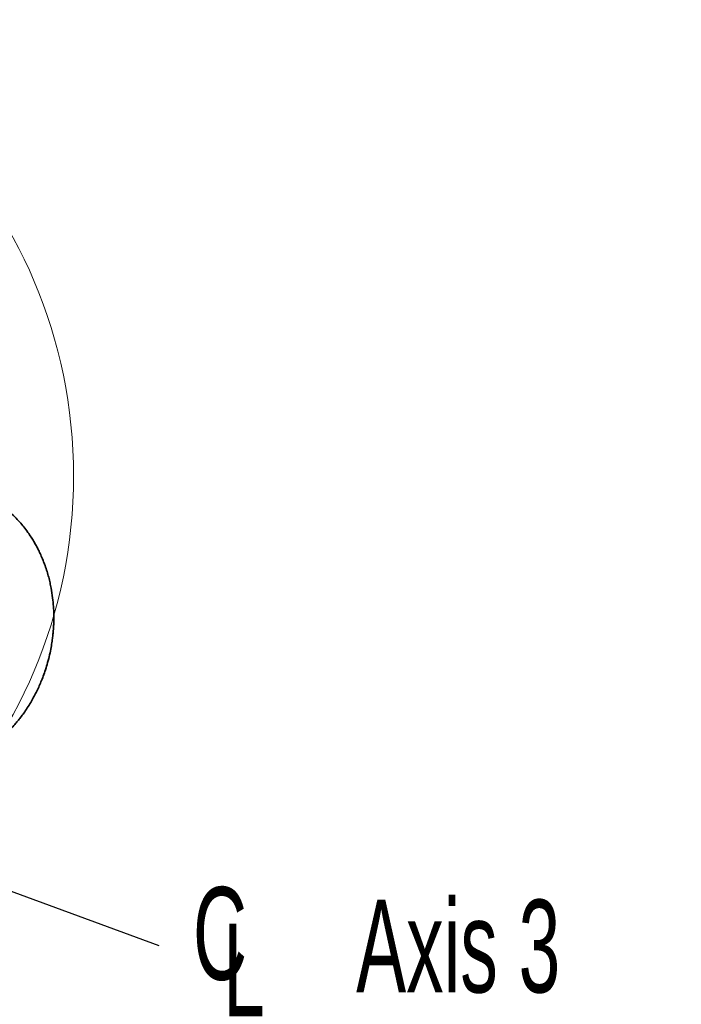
# Model space of a CAD drawing. Header units: millimetres. Extents: x 0 to 12115, y 0 to 8400.
# Tile 25 of 121: x 2417 to 2917, y 4704 to 5448. Entities that reach past the tile are written whole.
import ezdxf

# ---------------------------------------------------------------- set-up
doc = ezdxf.new("R2010")
doc.units = ezdxf.units.MM
doc.header["$LTSCALE"] = 20
doc.layers.add('SVART_TEXT', color=7, linetype='Continuous')
doc.styles.add('SLDTEXTSTYLE0', font='TXT', dxfattribs={"width": 0.605})
doc.dimstyles.new('SLDDIMSTYLE6', dxfattribs={"dimtxt": 0.18, "dimasz": 70, "dimexe": 0, "dimexo": 0.0625, "dimgap": 0, "dimtad": 0, "dimtih": 1, "dimtoh": 1, "dimdec": 0, "dimrnd": 1e-09, "dimzin": 0, "dimdsep": 46, "dimtxsty": 'Standard', "dimsah": 1, "dimcen": 0.09, "dimadec": 0, "dimazin": 0, "dimtfac": 70, "dimtdec": 0, "dimtofl": 0, "dimtmove": 0, "dimatfit": 3, "dimfxl": 1, "dimfrac": 2, "dimtolj": 1, "dimtzin": 0, "dimarcsym": 0})

# ---------------------------------------------------------------- blocks, each defined once
blk = doc.blocks.new('SW_SYMBOL_MOD_CL')
at = {"layer": 'SVART_TEXT', "color": 0, "char_height": 15515, "attachment_point": 5, "style": 'SLDTEXTSTYLE0'}
for s, insert in [('C', (8000, 12000)), ('L', (12000, 6000))]:
    blk.add_mtext(s, dxfattribs=dict(at, insert=insert))
blk = doc.blocks.new('SW_NOTE_0_1')
at = {"layer": 'SVART_TEXT', "color": 0, "xscale": 0.004511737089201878, "yscale": 0.004511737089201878, "zscale": 0.004511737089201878}
blk.add_blockref('SW_SYMBOL_MOD_CL', (10.21, -45.64), dxfattribs=at)
at = {"layer": 'SVART_TEXT', "color": 0, "insert": (149.14, 34.48), "char_height": 70, "attachment_point": 1, "style": 'SLDTEXTSTYLE0'}
blk.add_mtext('Axis 3', dxfattribs=at)

msp = doc.modelspace()

# ---------------------------------------------------------------- linework, layer by layer
at = {"color": 7, "linetype": 'Continuous', "lineweight": 18}
msp.add_circle((2080.246041, 5103.314297), 377.622321, dxfattribs=at)
at = {"color": 7, "linetype": 'Continuous', "lineweight": 35}
msp.add_open_spline([(2330.001666, 4878.583502), (2332.983371, 4878.646634), (2338.735429, 4878.768424), (2346.942999, 4879.665851), (2354.327217, 4880.941577), (2360.861516, 4882.518882), (2366.605163, 4884.263712), (2371.904275, 4886.180964), (2376.707147, 4888.199802), (2380.962684, 4890.236052), (2384.394055, 4892.053977), (2387.111139, 4893.611519), (2389.981516, 4895.359677), (2393.396057, 4897.599916), (2397.631858, 4900.669932), (2402.157903, 4904.329324), (2406.518662, 4908.285164), (2410.328357, 4912.134649), (2413.282157, 4915.402628), (2415.726003, 4918.303431), (2418.000828, 4921.176675), (2420.457187, 4924.50481), (2423.018208, 4928.266014), (2425.486767, 4932.228159), (2427.712479, 4936.1352), (2429.733495, 4940.000859), (2431.577869, 4943.855217), (2433.355559, 4947.933349), (2435.076963, 4952.303919), (2436.782957, 4957.187566), (2438.418937, 4962.603862), (2439.841454, 4968.245384), (2440.940496, 4973.644161), (2441.695892, 4978.317546), (2442.178299, 4982.09964), (2442.483292, 4985.120149), (2442.698538, 4987.809652), (2442.86497, 4990.610305), (2442.99652, 4994.312608), (2443.007463, 4999.047399), (2442.759762, 5004.928681), (2442.136309, 5011.569409), (2441.211828, 5017.583898), (2440.14809, 5022.772488), (2439.129737, 5026.953821), (2437.897074, 5031.271988), (2436.492837, 5035.515973), (2434.894456, 5039.754435), (2433.230776, 5043.66136), (2431.456518, 5047.39744), (2429.71539, 5050.735862), (2427.844827, 5054.021765), (2425.784587, 5057.346663), (2423.296579, 5061.013743), (2420.445328, 5064.805601), (2417.157152, 5068.732613), (2413.46922, 5072.691152), (2409.076656, 5076.851875), (2404.401056, 5080.805026), (2400.974097, 5083.184608), (2399.427297, 5084.25866)], degree=3, knots=[0, 0, 0, 0, 0.0265744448, 0.0512652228, 0.0736959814, 0.0939713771, 0.1123180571, 0.1288639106, 0.1463926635, 0.1613985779, 0.1738820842, 0.1838414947, 0.1918422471, 0.206653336, 0.2239883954, 0.2439070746, 0.2654240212, 0.2843870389, 0.3003045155, 0.3118359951, 0.3246460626, 0.3395237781, 0.3565032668, 0.3742625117, 0.3909177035, 0.4064299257, 0.4230510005, 0.4390205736, 0.4568122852, 0.4765637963, 0.4982836, 0.5219720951, 0.5438798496, 0.5622501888, 0.5770628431, 0.5883106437, 0.5976533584, 0.6085204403, 0.6210099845, 0.6408129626, 0.6636242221, 0.6893813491, 0.7179988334, 0.7336333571, 0.7499637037, 0.7669707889, 0.7844243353, 0.8001822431, 0.817464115, 0.831342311, 0.8454147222, 0.8583170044, 0.8720387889, 0.8871381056, 0.9051138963, 0.9215871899, 0.9398915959, 0.9600111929, 0.9819505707, 1, 1, 1, 1], dxfattribs=at)

# ---------------------------------------------------------------- block references
at = {"layer": 'SVART_TEXT'}
msp.add_blockref('SW_NOTE_0_1', (2522.222222, 4748.888889), dxfattribs=at)

# ---------------------------------------------------------------- leaders
msp.add_leader([(2091.48319, 4906.711333), (2522.222222, 4748.888889)], dimstyle='SLDDIMSTYLE6', dxfattribs=at)

doc.saveas('drawing.dxf')
